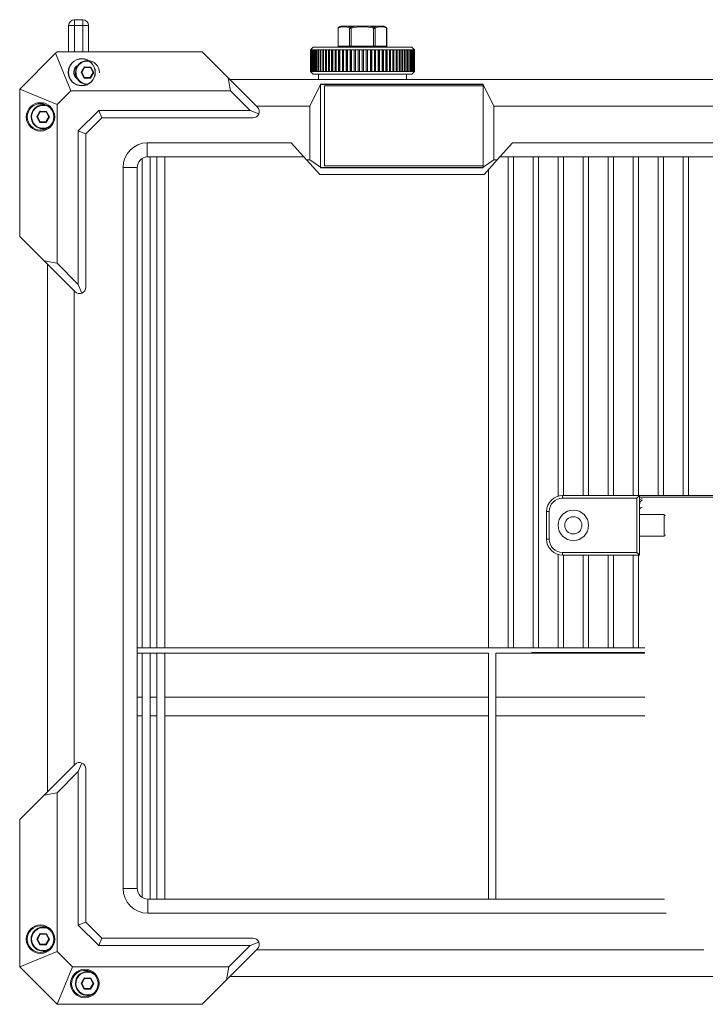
# Model space of a CAD drawing. Header units: millimetres. Extents: x 0 to 841, y 0 to 594.
# Tile 11 of 26: x 157 to 285, y 291 to 475. Entities that reach past the tile are written whole.
import ezdxf

# ---------------------------------------------------------------- set-up
doc = ezdxf.new("R2010")
doc.units = ezdxf.units.MM
for name, color, linetype, lineweight in [('4X22支架€M1', 7, 'Continuous', 18), ('Default', 7, 'Continuous', 18), ('主壳R2R2R', 7, 'Continuous', 18), ('保护壳前1111-', 7, 'Continuous', 18), ('保护壳后0鍚_617', 7, 'Continuous', 18), ('射频籠_\ue7f1_', 7, 'Continuous', 18), ('支架鶹', 7, 'Continuous', 18), ('电池', 7, 'Continuous', 18), ('背部LOFS', 7, 'Continuous', 18), ('背部螺母-数E_', 7, 'Continuous', 18)]:
    doc.layers.add(name, color=color, linetype=linetype, lineweight=lineweight)

# ---------------------------------------------------------------- blocks, each defined once
blk = doc.blocks.new('SE')
at = {"layer": '4X22支架€M1', "color": 7, "linetype": 'Continuous'}
for p, q in [((277.34, 382.44), (272.66, 382.44)), ((277.26, 382.29), (277.53, 382.29)), ((277.26, 382.29), (277.26, 378.58)), ((272.66, 378.44), (277.34, 378.44)), ((277.26, 378.58), (277.53, 378.58))]:
    blk.add_line(p, q, dxfattribs=at)
at = {"layer": '主壳R2R2R', "color": 7, "linetype": 'Continuous'}
for p, q in [((179.51, 449.12), (179.51, 357.52)), ((181.01, 357.52), (181.01, 449.44)), ((182.26, 449.44), (182.26, 357.52)), ((183.76, 357.52), (183.76, 449.44)), ((248.04, 357.52), (248.04, 449.44)), ((249.04, 449.44), (249.04, 357.52)), ((252.73, 357.52), (252.73, 449.44)), ((253.73, 449.44), (253.73, 357.52)), ((257.41, 385.91), (257.41, 449.44)), ((258.41, 449.44), (258.41, 386.04)), ((262.1, 386.04), (262.1, 449.44)), ((263.1, 449.44), (263.1, 386.04)), ((266.79, 386.04), (266.79, 449.44)), ((267.79, 449.44), (267.79, 386.04)), ((271.48, 386.04), (271.48, 449.44)), ((272.48, 449.44), (272.48, 386.04)), ((276.16, 386.04), (276.16, 449.44)), ((277.16, 449.44), (277.16, 386.04)), ((280.85, 386.04), (280.85, 449.44)), ((281.85, 449.44), (281.85, 386.04)), ((243.88, 446.44), (243.8, 446.44)), ((243.88, 446.52), (243.88, 446.44)), ((244.38, 447.08), (244.38, 357.52)), ((276.16, 382.44), (276.16, 382.54)), ((277.16, 382.51), (277.16, 382.44)), ((276.16, 378.34), (276.16, 378.44)), ((277.16, 378.44), (277.16, 378.36)), ((257.41, 357.52), (257.41, 374.96)), ((258.41, 374.84), (258.41, 357.52)), ((262.1, 357.52), (262.1, 374.84)), ((263.1, 374.84), (263.1, 357.52)), ((266.79, 357.52), (266.79, 374.84)), ((267.79, 374.84), (267.79, 357.52)), ((271.48, 357.52), (271.48, 374.84)), ((272.48, 374.84), (272.48, 357.52)), ((179.51, 357.52), (178.59, 357.52)), ((179.51, 356.52), (178.59, 356.52)), ((179.51, 357.52), (181.01, 357.52)), ((179.51, 348.25), (179.51, 356.52)), ((181.01, 356.52), (179.51, 356.52)), ((182.26, 357.52), (181.01, 357.52)), ((182.26, 356.52), (181.01, 356.52)), ((181.01, 356.52), (181.01, 348.25)), ((182.26, 357.52), (183.76, 357.52)), ((182.26, 348.25), (182.26, 356.52)), ((183.76, 356.52), (182.26, 356.52)), ((244.38, 357.52), (183.76, 357.52)), ((244.38, 356.52), (183.76, 356.52)), ((183.76, 356.52), (183.76, 348.25)), ((244.38, 357.52), (248.04, 357.52)), ((244.38, 356.52), (244.38, 348.25)), ((249.04, 357.52), (248.04, 357.52)), ((249.04, 357.52), (252.73, 357.52)), ((252.5, 356.62), (252.5, 356.52)), ((252.5, 356.62), (273.66, 356.62)), ((253.73, 357.52), (252.73, 357.52)), ((253.73, 357.52), (257.41, 357.52)), ((258.41, 357.52), (257.41, 357.52)), ((262.1, 357.52), (258.41, 357.52)), ((263.1, 357.52), (262.1, 357.52)), ((263.1, 357.52), (266.79, 357.52)), ((267.79, 357.52), (266.79, 357.52)), ((267.79, 357.52), (271.48, 357.52)), ((272.48, 357.52), (271.48, 357.52)), ((272.48, 357.52), (273.66, 357.52)), ((179.51, 348.25), (178.59, 348.25)), ((179.51, 348.25), (179.51, 344.77)), ((182.26, 348.25), (181.01, 348.25)), ((181.01, 344.77), (181.01, 348.25)), ((182.26, 348.25), (182.26, 344.77)), ((183.76, 348.25), (244.38, 348.25)), ((183.76, 344.77), (183.76, 348.25)), ((244.38, 348.25), (244.38, 344.77)), ((179.51, 344.77), (178.59, 344.77)), ((179.51, 310.75), (179.51, 344.77)), ((181.01, 344.77), (182.26, 344.77)), ((181.01, 344.77), (181.01, 310.44)), ((182.26, 310.44), (182.26, 344.77)), ((183.76, 344.77), (244.38, 344.77)), ((183.76, 344.77), (183.76, 310.44)), ((244.38, 344.77), (244.38, 310.44))]:
    blk.add_line(p, q, dxfattribs=at)
at = {"layer": '保护壳前1111-', "color": 7, "linetype": 'Continuous'}
for p, q in [((166.85, 474.03), (165.75, 474.03)), ((165.75, 469.13), (165.75, 474.03)), ((168.38, 475.13), (166.85, 475.13)), ((166.85, 474.03), (166.85, 475.13)), ((168.38, 474.03), (166.85, 474.03)), ((166.85, 469.13), (166.85, 474.03)), ((168.38, 474.03), (168.38, 475.13)), ((169.48, 474.03), (168.38, 474.03)), ((168.38, 469.13), (168.38, 474.03)), ((169.48, 469.13), (169.48, 474.03)), ((190.74, 469.13), (190.75, 469.13)), ((192.25, 467.63), (192.24, 467.63)), ((192.25, 292.24), (192.24, 292.24))]:
    blk.add_line(p, q, dxfattribs=at)
for centre, radius, start, end in [((166.85, 474.03), 1.1, 90, 180), ((168.38, 474.03), 1.1, 0, 90), ((168.29, 465.29), 1.5, 125.0487, 228.2959)]:
    blk.add_arc(centre, radius, start, end, dxfattribs=at)
at = {"layer": '保护壳后0鍚_617', "color": 7, "linetype": 'Continuous'}
for p, q in [((156.58, 462.13), (163.28, 468.83)), ((163.28, 468.83), (163.58, 469.13)), ((163.28, 468.83), (166.18, 461.83)), ((163.58, 469.13), (190.74, 469.13)), ((190.74, 469.13), (195.62, 464.25)), ((196.06, 461.83), (195.62, 464.25)), ((195.62, 464.25), (201.08, 458.79)), ((376.6, 463.94), (195.94, 463.94)), ((212.9, 462.98), (210.94, 458.94)), ((212.9, 463.04), (243.4, 463.04)), ((212.9, 462.98), (212.9, 463.04)), ((212.9, 462.98), (243.4, 462.98)), ((212.9, 447.51), (212.9, 462.98)), ((243.4, 463.04), (243.4, 462.98)), ((245.36, 458.94), (243.4, 462.98)), ((243.4, 462.98), (243.4, 447.51)), ((156.58, 434.53), (156.58, 462.13)), ((156.58, 462.13), (163.58, 459.23)), ((166.18, 461.83), (163.58, 459.23)), ((196.06, 461.83), (166.18, 461.83)), ((199.75, 458.15), (196.06, 461.83)), ((163.58, 459.23), (163.58, 429.51)), ((167.56, 454.33), (171.38, 458.15)), ((171.38, 458.15), (199.75, 458.15)), ((171.38, 458.15), (171.96, 456.75)), ((199.75, 458.15), (201.34, 457.49)), ((200.94, 458.94), (210.94, 458.94)), ((210.94, 458.94), (210.94, 448.86)), ((245.36, 448.86), (245.36, 458.94)), ((245.36, 458.94), (371.6, 458.94)), ((171.96, 456.75), (168.96, 453.75)), ((200.23, 456.75), (171.96, 456.75)), ((167.56, 425.53), (167.56, 454.33)), ((167.56, 454.33), (168.96, 453.75)), ((168.96, 453.75), (168.96, 425.05)), ((180.47, 452.09), (180.47, 452.08)), ((207.41, 452.09), (180.47, 452.09)), ((180.47, 452.08), (180.47, 449.43)), ((207.41, 452.09), (210.32, 448.86)), ((248.89, 452.09), (245.98, 448.86)), ((391.96, 452.09), (248.89, 452.09)), ((180.59, 449.44), (209.8, 449.44)), ((210.32, 448.86), (212.77, 446.14)), ((210.94, 448.86), (210.32, 448.86)), ((212.9, 447.51), (210.94, 448.86)), ((245.36, 448.86), (243.4, 447.51)), ((245.98, 448.86), (243.53, 446.14)), ((245.98, 448.86), (245.36, 448.86)), ((246.5, 449.44), (391.96, 449.44)), ((178.59, 447.44), (175.94, 447.44)), ((175.94, 312.44), (175.94, 447.44)), ((178.59, 447.44), (178.59, 312.44)), ((212.9, 447.4), (212.9, 447.51)), ((212.9, 447.48), (243.4, 447.48)), ((243.4, 447.4), (212.9, 447.4)), ((243.4, 447.4), (243.4, 447.51)), ((212.77, 446.14), (243.53, 446.14)), ((161.15, 429.96), (156.58, 434.53)), ((166.91, 424.2), (161.15, 429.96)), ((161.15, 429.96), (163.58, 429.51)), ((161.77, 429.34), (161.77, 330.53)), ((163.58, 429.51), (167.56, 425.53)), ((166.77, 335.53), (166.77, 424.34)), ((167.56, 425.53), (168.22, 423.94)), ((166.91, 335.67), (161.15, 329.91)), ((167.56, 334.34), (168.22, 335.93)), ((163.58, 330.36), (167.56, 334.34)), ((167.56, 334.34), (167.56, 305.55)), ((168.96, 306.13), (168.96, 334.82)), ((161.15, 329.91), (163.58, 330.36)), ((163.58, 300.64), (163.58, 330.36)), ((161.15, 329.91), (156.58, 325.34)), ((156.58, 325.34), (156.58, 297.74)), ((178.59, 312.44), (175.94, 312.44)), ((180.59, 310.44), (277.36, 310.44)), ((180.59, 310.44), (180.59, 307.79)), ((167.56, 305.55), (168.96, 306.13)), ((171.96, 303.13), (168.96, 306.13)), ((277.66, 307.79), (180.59, 307.79)), ((167.56, 305.55), (171.38, 301.73)), ((171.38, 301.73), (171.96, 303.13)), ((200.23, 303.13), (171.96, 303.13)), ((156.58, 297.74), (163.58, 300.64)), ((166.48, 297.74), (163.58, 300.64)), ((171.38, 301.73), (199.75, 301.73)), ((195.32, 295.32), (201.08, 301.08)), ((199.75, 301.73), (195.76, 297.74)), ((199.75, 301.73), (201.34, 302.39)), ((200.94, 300.94), (284.69, 300.94)), ((156.58, 297.74), (163.58, 290.74)), ((163.58, 290.74), (166.48, 297.74)), ((195.76, 297.74), (166.48, 297.74)), ((195.76, 297.74), (195.32, 295.32)), ((190.74, 290.74), (195.32, 295.32)), ((376.6, 295.94), (195.94, 295.94)), ((163.58, 290.74), (190.74, 290.74))]:
    blk.add_line(p, q, dxfattribs=at)
for centre, radius in [((168.2, 465.28), 2.54), ((168.2, 465.29), 2.5), ((160.48, 456.93), 2.66), ((160.48, 456.93), 2.47), ((160.48, 302.94), 2.66), ((160.48, 302.94), 2.48), ((168.78, 294.64), 2.66)]:
    blk.add_circle(centre, radius, dxfattribs=at)
for centre, radius, start, end in [((168.2, 465.29), 1.5, 117.8536, 236.0367), ((200.23, 457.95), 1.2, 270, 337.5), ((200.23, 457.95), 1.2, 337.5, 45), ((180.59, 447.44), 4.65, 91.3844, 180), ((180.59, 447.44), 2, 93.22, 180), ((180.59, 447.44), 2, 90, 93.22), ((167.76, 425.05), 1.2, 225, 292.5), ((167.76, 425.05), 1.2, 292.5, 0), ((167.76, 334.82), 1.2, 67.5, 135), ((167.76, 334.82), 1.2, 0, 67.5), ((180.59, 312.44), 4.65, 180, 270), ((180.59, 312.44), 2, 180, 270), ((200.23, 301.93), 1.2, 22.5, 90), ((200.23, 301.93), 1.2, 315, 22.5), ((168.78, 294.64), 2.47, 0, 306.8823), ((168.78, 294.64), 2.47, 317.0958, 0)]:
    blk.add_arc(centre, radius, start, end, dxfattribs=at)
at = {"layer": '射频籠_\ue7f1_', "color": 7, "linetype": 'Continuous'}
for p, q in [((216.67, 473.89), (216.3, 473.68)), ((216.32, 473.7), (216.76, 473.89)), ((216.76, 473.89), (218.02, 473.89)), ((218.02, 473.89), (219.5, 473.89)), ((218.02, 473.89), (218.47, 473.7)), ((218.6, 473.7), (219.5, 473.89)), ((219.5, 473.89), (222.01, 473.89)), ((222.01, 473.89), (222.91, 473.7)), ((222.01, 473.89), (223.5, 473.89)), ((223.04, 473.7), (223.5, 473.89)), ((223.5, 473.89), (224.75, 473.89)), ((224.75, 473.89), (225.2, 473.7)), ((225.22, 473.68), (224.85, 473.89)), ((216.19, 473.55), (216.19, 470.14)), ((216.24, 473.52), (216.24, 470.14)), ((216.3, 473.69), (216.32, 473.7)), ((218.35, 473.52), (218.35, 470.14)), ((218.65, 473.52), (218.65, 470.14)), ((222.86, 473.52), (222.86, 470.14)), ((223.17, 473.52), (223.17, 470.14)), ((225.22, 473.69), (225.2, 473.7)), ((225.27, 473.52), (225.27, 470.14)), ((225.32, 470.14), (225.32, 473.55)), ((211.51, 469.99), (211.01, 469.49)), ((211.01, 465.44), (211.01, 469.49)), ((211.01, 465.44), (211.01, 469.49)), ((211.03, 469.49), (211.01, 469.49)), ((211.01, 469.49), (211.01, 469.49)), ((211.03, 465.44), (211.03, 469.49)), ((211.06, 469.49), (211.03, 469.49)), ((211.06, 465.44), (211.06, 469.49)), ((211.12, 469.49), (211.06, 469.49)), ((211.12, 465.44), (211.12, 469.49)), ((211.16, 469.49), (211.12, 469.49)), ((211.16, 465.44), (211.16, 469.49)), ((211.27, 469.49), (211.16, 469.49)), ((211.27, 465.44), (211.27, 469.49)), ((211.33, 469.49), (211.27, 469.49)), ((211.33, 465.44), (211.33, 469.49)), ((211.47, 469.49), (211.33, 469.49)), ((211.47, 465.44), (211.47, 469.49)), ((211.55, 469.49), (211.47, 469.49)), ((230.01, 469.99), (211.51, 469.99)), ((211.55, 465.44), (211.55, 469.49)), ((211.74, 469.49), (211.55, 469.49)), ((211.74, 465.44), (211.74, 469.49)), ((211.83, 469.49), (211.74, 469.49)), ((211.83, 465.44), (211.83, 469.49)), ((212.05, 469.49), (211.83, 469.49)), ((212.05, 465.44), (212.05, 469.49)), ((212.17, 469.49), (212.05, 469.49)), ((212.17, 465.44), (212.17, 469.49)), ((212.43, 469.49), (212.17, 469.49)), ((212.43, 465.44), (212.43, 469.49)), ((212.56, 469.49), (212.43, 469.49)), ((212.56, 465.44), (212.56, 469.49)), ((212.85, 469.49), (212.56, 469.49)), ((212.85, 465.44), (212.85, 469.49)), ((213, 469.49), (212.85, 469.49)), ((213, 465.44), (213, 469.49)), ((213.32, 469.49), (213, 469.49)), ((213.32, 465.44), (213.32, 469.49)), ((213.49, 469.49), (213.32, 469.49)), ((213.49, 465.44), (213.49, 469.49)), ((213.84, 469.49), (213.49, 469.49)), ((213.84, 465.44), (213.84, 469.49)), ((214.02, 469.49), (213.84, 469.49)), ((214.01, 465.44), (214.01, 469.49)), ((214.02, 465.44), (214.02, 469.49)), ((214.4, 469.49), (214.02, 469.49)), ((214.4, 465.44), (214.4, 469.49)), ((214.59, 469.49), (214.4, 469.49)), ((214.56, 465.44), (214.56, 469.49)), ((214.59, 465.44), (214.59, 469.49)), ((215, 469.49), (214.59, 469.49)), ((215, 465.44), (215, 469.49)), ((215.2, 469.49), (215, 469.49)), ((215.14, 465.44), (215.14, 469.49)), ((215.2, 465.44), (215.2, 469.49)), ((215.63, 469.49), (215.2, 469.49)), ((215.63, 465.44), (215.63, 469.49)), ((215.85, 469.49), (215.63, 469.49)), ((215.76, 465.44), (215.76, 469.49)), ((215.85, 465.44), (215.85, 469.49)), ((216.3, 469.49), (215.85, 469.49)), ((216.24, 470.14), (216.19, 470.14)), ((218.35, 470.14), (216.24, 470.14)), ((216.3, 465.44), (216.3, 469.49)), ((216.53, 469.49), (216.3, 469.49)), ((216.41, 465.44), (216.41, 469.49)), ((216.53, 465.44), (216.53, 469.49)), ((217, 469.49), (216.53, 469.49)), ((217, 465.44), (217, 469.49)), ((217.23, 469.49), (217, 469.49)), ((217.09, 465.44), (217.09, 469.49)), ((217.23, 465.44), (217.23, 469.49)), ((217.71, 469.49), (217.23, 469.49)), ((217.71, 465.44), (217.71, 469.49)), ((217.95, 469.49), (217.71, 469.49)), ((217.79, 465.44), (217.79, 469.49)), ((217.95, 465.44), (217.95, 469.49)), ((218.45, 469.49), (217.95, 469.49)), ((218.65, 470.14), (218.35, 470.14)), ((218.45, 465.44), (218.45, 469.49)), ((218.69, 469.49), (218.45, 469.49)), ((218.51, 465.44), (218.51, 469.49)), ((222.86, 470.14), (218.65, 470.14)), ((218.65, 470.14), (218.65, 469.99)), ((218.69, 465.44), (218.69, 469.49)), ((219.2, 469.49), (218.69, 469.49)), ((219.2, 465.44), (219.2, 469.49)), ((219.45, 469.49), (219.2, 469.49)), ((219.24, 465.44), (219.24, 469.49)), ((219.45, 465.44), (219.45, 469.49)), ((219.96, 469.49), (219.45, 469.49)), ((219.96, 465.44), (219.96, 469.49)), ((220.21, 469.49), (219.96, 469.49)), ((219.98, 465.44), (219.98, 469.49)), ((220.21, 465.44), (220.21, 469.49)), ((220.72, 469.49), (220.21, 469.49)), ((220.72, 465.44), (220.72, 469.49)), ((220.97, 469.49), (220.72, 469.49)), ((220.97, 465.44), (220.97, 469.49)), ((221.49, 469.49), (220.97, 469.49)), ((221.49, 465.44), (221.49, 469.49)), ((221.74, 469.49), (221.49, 469.49)), ((221.72, 465.44), (221.72, 469.49)), ((221.74, 465.44), (221.74, 469.49)), ((222.25, 469.49), (221.74, 469.49)), ((222.25, 465.44), (222.25, 469.49)), ((222.5, 469.49), (222.25, 469.49)), ((222.46, 465.44), (222.46, 469.49)), ((222.5, 465.44), (222.5, 469.49)), ((223, 469.49), (222.5, 469.49)), ((223.17, 470.14), (222.86, 470.14)), ((222.86, 470.14), (222.86, 469.99)), ((223, 465.44), (223, 469.49)), ((223.24, 469.49), (223, 469.49)), ((225.27, 470.14), (223.17, 470.14)), ((223.19, 465.44), (223.19, 469.49)), ((223.24, 465.44), (223.24, 469.49)), ((223.74, 469.49), (223.24, 469.49)), ((223.74, 465.44), (223.74, 469.49)), ((223.98, 469.49), (223.74, 469.49)), ((223.9, 465.44), (223.9, 469.49)), ((223.98, 465.44), (223.98, 469.49)), ((224.46, 469.49), (223.98, 469.49)), ((224.46, 465.44), (224.46, 469.49)), ((224.69, 469.49), (224.46, 469.49)), ((224.6, 465.44), (224.6, 469.49)), ((224.69, 465.44), (224.69, 469.49)), ((225.15, 469.49), (224.69, 469.49)), ((225.15, 465.44), (225.15, 469.49)), ((225.38, 469.49), (225.15, 469.49)), ((225.27, 470.14), (225.32, 470.14)), ((225.27, 465.44), (225.27, 469.49)), ((225.38, 465.44), (225.38, 469.49)), ((225.82, 469.49), (225.38, 469.49)), ((225.82, 465.44), (225.82, 469.49)), ((226.04, 469.49), (225.82, 469.49)), ((225.91, 465.44), (225.91, 469.49)), ((226.04, 465.44), (226.04, 469.49)), ((226.46, 469.49), (226.04, 469.49)), ((226.46, 465.44), (226.46, 469.49)), ((226.66, 469.49), (226.46, 469.49)), ((226.52, 465.44), (226.52, 469.49)), ((226.66, 465.44), (226.66, 469.49)), ((227.06, 469.49), (226.66, 469.49)), ((227.06, 465.44), (227.06, 469.49)), ((227.25, 469.49), (227.06, 469.49)), ((227.1, 465.44), (227.1, 469.49)), ((227.25, 465.44), (227.25, 469.49)), ((227.63, 469.49), (227.25, 469.49)), ((227.63, 465.44), (227.63, 469.49)), ((227.63, 465.44), (227.63, 469.49)), ((227.8, 469.49), (227.63, 469.49)), ((227.8, 465.44), (227.8, 469.49)), ((228.15, 469.49), (227.8, 469.49)), ((228.15, 465.44), (228.15, 469.49)), ((228.31, 469.49), (228.15, 469.49)), ((228.31, 465.44), (228.31, 469.49)), ((228.63, 469.49), (228.31, 469.49)), ((228.63, 465.44), (228.63, 469.49)), ((228.77, 469.49), (228.63, 469.49)), ((228.77, 465.44), (228.77, 469.49)), ((229.05, 469.49), (228.77, 469.49)), ((229.05, 465.44), (229.05, 469.49)), ((229.18, 469.49), (229.05, 469.49)), ((229.18, 465.44), (229.18, 469.49)), ((229.43, 469.49), (229.18, 469.49)), ((229.43, 465.44), (229.43, 469.49)), ((229.54, 469.49), (229.43, 469.49)), ((229.54, 465.44), (229.54, 469.49)), ((229.75, 469.49), (229.54, 469.49)), ((229.75, 465.44), (229.75, 469.49)), ((229.85, 469.49), (229.75, 469.49)), ((229.85, 465.44), (229.85, 469.49)), ((230.02, 469.49), (229.85, 469.49)), ((230.51, 469.49), (230.01, 469.99)), ((230.02, 465.44), (230.02, 469.49)), ((230.09, 469.49), (230.02, 469.49)), ((230.09, 465.44), (230.09, 469.49)), ((230.23, 469.49), (230.09, 469.49)), ((230.23, 465.44), (230.23, 469.49)), ((230.29, 469.49), (230.23, 469.49)), ((230.29, 465.44), (230.29, 469.49)), ((230.38, 469.49), (230.29, 469.49)), ((230.38, 465.44), (230.38, 469.49)), ((230.42, 469.49), (230.38, 469.49)), ((230.42, 465.44), (230.42, 469.49)), ((230.47, 469.49), (230.42, 469.49)), ((230.47, 465.44), (230.47, 469.49)), ((230.49, 469.49), (230.47, 469.49)), ((230.49, 465.44), (230.49, 469.49)), ((230.51, 469.49), (230.49, 469.49)), ((230.51, 465.44), (230.51, 469.49)), ((211.01, 465.44), (211.01, 465.44)), ((211.01, 465.44), (211.03, 465.44)), ((211.01, 465.44), (211.51, 464.94)), ((211.03, 465.44), (211.06, 465.44)), ((211.06, 465.44), (211.12, 465.44)), ((211.12, 465.44), (211.16, 465.44)), ((211.16, 465.44), (211.27, 465.44)), ((211.27, 465.44), (211.33, 465.44)), ((211.33, 465.44), (211.47, 465.44)), ((211.47, 465.44), (211.55, 465.44)), ((211.51, 464.94), (230.01, 464.94)), ((211.55, 465.44), (211.74, 465.44)), ((211.74, 465.44), (211.83, 465.44)), ((211.83, 465.44), (212.05, 465.44)), ((212.05, 465.44), (212.17, 465.44)), ((212.17, 465.44), (212.43, 465.44)), ((212.43, 465.44), (212.56, 465.44)), ((212.51, 464.94), (212.51, 463.94)), ((212.56, 465.44), (212.85, 465.44)), ((212.85, 465.44), (213, 465.44)), ((213, 465.44), (213.32, 465.44)), ((213.32, 465.44), (213.49, 465.44)), ((213.49, 465.44), (213.84, 465.44)), ((213.84, 465.44), (214.02, 465.44)), ((214.02, 465.44), (214.4, 465.44)), ((214.4, 465.44), (214.59, 465.44)), ((214.59, 465.44), (215, 465.44)), ((215, 465.44), (215.2, 465.44)), ((215.2, 465.44), (215.63, 465.44)), ((215.63, 465.44), (215.85, 465.44)), ((215.85, 465.44), (216.3, 465.44)), ((216.3, 465.44), (216.53, 465.44)), ((216.53, 465.44), (217, 465.44)), ((217, 465.44), (217.23, 465.44)), ((217.23, 465.44), (217.71, 465.44)), ((217.71, 465.44), (217.95, 465.44)), ((217.95, 465.44), (218.45, 465.44)), ((218.45, 465.44), (218.69, 465.44)), ((218.69, 465.44), (219.2, 465.44)), ((219.2, 465.44), (219.45, 465.44)), ((219.45, 465.44), (219.96, 465.44)), ((219.96, 465.44), (220.21, 465.44)), ((220.21, 465.44), (220.72, 465.44)), ((220.72, 465.44), (220.97, 465.44)), ((220.97, 465.44), (221.49, 465.44)), ((221.49, 465.44), (221.74, 465.44)), ((221.74, 465.44), (222.25, 465.44)), ((222.25, 465.44), (222.5, 465.44)), ((222.5, 465.44), (223, 465.44)), ((223, 465.44), (223.24, 465.44)), ((223.24, 465.44), (223.74, 465.44)), ((223.74, 465.44), (223.98, 465.44)), ((223.98, 465.44), (224.46, 465.44)), ((224.46, 465.44), (224.69, 465.44)), ((224.69, 465.44), (225.15, 465.44)), ((225.15, 465.44), (225.38, 465.44)), ((225.38, 465.44), (225.82, 465.44)), ((225.82, 465.44), (226.04, 465.44)), ((226.04, 465.44), (226.46, 465.44)), ((226.46, 465.44), (226.66, 465.44)), ((226.66, 465.44), (227.06, 465.44)), ((227.06, 465.44), (227.25, 465.44)), ((227.25, 465.44), (227.63, 465.44)), ((227.63, 465.44), (227.8, 465.44)), ((227.8, 465.44), (228.15, 465.44)), ((228.15, 465.44), (228.31, 465.44)), ((228.31, 465.44), (228.63, 465.44)), ((228.63, 465.44), (228.77, 465.44)), ((228.77, 465.44), (229.05, 465.44)), ((229.01, 463.94), (229.01, 464.94)), ((229.05, 465.44), (229.18, 465.44)), ((229.18, 465.44), (229.43, 465.44)), ((229.43, 465.44), (229.54, 465.44)), ((229.54, 465.44), (229.75, 465.44)), ((229.75, 465.44), (229.85, 465.44)), ((229.85, 465.44), (230.02, 465.44)), ((230.01, 464.94), (230.51, 465.44)), ((230.02, 465.44), (230.09, 465.44)), ((230.09, 465.44), (230.23, 465.44)), ((230.23, 465.44), (230.29, 465.44)), ((230.29, 465.44), (230.38, 465.44)), ((230.38, 465.44), (230.42, 465.44)), ((230.42, 465.44), (230.47, 465.44)), ((230.47, 465.44), (230.49, 465.44)), ((230.49, 465.44), (230.51, 465.44))]:
    blk.add_line(p, q, dxfattribs=at)
for centre, radius, start, end in [((216.39, 473.51), 0.199, 117.1246, 180.3475), ((217.29, 471.78), 2.04, 58.8367, 121.1633), ((216.41, 473.55), 0.17, 121.4982, 190.5656), ((218.57, 473.49), 0.23, 116.8297, 172.6498), ((218.5, 474.57), 1.06, 261.8088, 278.1912), ((218.54, 473.9), 0.214, 251.9999, 288), ((183.04, 464.27), 36.79, 14.5632, 14.8466), ((258.5, 464.26), 36.82, 165.1536, 165.4367), ((223.02, 474.57), 1.06, 261.8089, 278.1911), ((222.98, 473.9), 0.214, 252.0002, 287.9998), ((222.94, 473.49), 0.23, 7.3502, 63.1704), ((224.22, 471.78), 2.04, 58.8367, 121.1633), ((225.11, 473.55), 0.17, 349.4344, 58.5018), ((225.12, 473.51), 0.199, 359.5627, 62.8754), ((224.39, 469.64), 3.98, 76.458, 77.1245), ((216.04, 470.14), 0.15, 270, 0), ((225.47, 470.14), 0.15, 180, 270)]:
    blk.add_arc(centre, radius, start, end, dxfattribs=at)
for centre, major_axis, start_param, end_param in [((216.11, 470.14), (0, 0.15), 3.141593, 4.712389), ((218.22, 470.14), (0, 0.15), 3.141593, 4.712389), ((223.3, 470.14), (0, 0.15), 1.570796, 3.141593), ((225.4, 470.14), (0, -0.15), 4.712389, 6.283185)]:
    blk.add_ellipse(centre, major_axis=major_axis, ratio=0.866025, start_param=start_param, end_param=end_param, dxfattribs=at)
blk.add_open_spline([(216.19, 473.51), (216.19, 473.51), (216.2, 473.51), (216.23, 473.52), (216.24, 473.52)], degree=3, knots=[0, 0, 0, 0, 0.02263238, 0.04628489, 0.04628489, 0.04628489, 0.04628489], dxfattribs=at)
blk.add_open_spline([(222.86, 473.52), (222.17, 473.7), (220.75, 473.93), (219.34, 473.7), (218.65, 473.52)], degree=3, dxfattribs=at)
at = {"layer": '支架鶹', "color": 7, "linetype": 'Continuous'}
for p, q in [((258.26, 386.04), (272.66, 386.04)), ((258.26, 385.54), (258.26, 386.04)), ((258.26, 385.54), (272.16, 385.54)), ((272.66, 386.04), (272.16, 385.54)), ((272.16, 375.34), (272.16, 385.54)), ((272.66, 374.84), (272.66, 386.04)), ((322.86, 386.04), (272.66, 386.04)), ((322.86, 385.74), (272.66, 385.74)), ((273.16, 385.4), (273.16, 385.4)), ((273.16, 385.4), (273.16, 385.36)), ((255.26, 377.84), (255.26, 383.04)), ((255.76, 383.04), (255.26, 383.04)), ((255.76, 377.84), (255.76, 383.04)), ((255.76, 377.84), (255.26, 377.84)), ((272.16, 375.34), (258.26, 375.34)), ((258.26, 375.34), (258.26, 374.84)), ((272.66, 374.84), (258.26, 374.84)), ((272.66, 374.84), (272.16, 375.34))]:
    blk.add_line(p, q, dxfattribs=at)
for radius in [2.85, 1.6]:
    blk.add_circle((260.26, 380.44), radius, dxfattribs=at)
for centre, radius, start, end in [((258.26, 383.04), 3, 90, 180), ((258.26, 383.04), 2.5, 90, 180), ((273.16, 383.34), 0.5, 90, 180), ((258.26, 377.84), 3, 180, 270), ((258.26, 377.84), 2.5, 180, 270)]:
    blk.add_arc(centre, radius, start, end, dxfattribs=at)
blk.add_ellipse((273.16, 384.13), major_axis=(0, 1.27), ratio=0.707107, start_param=0, end_param=0.589031, dxfattribs=at)
blk.add_open_spline([(273.16, 385.12), (273.14, 385.12), (273.11, 385.12), (273.06, 385.1), (273.02, 385.08), (272.97, 385.05), (272.93, 385.01), (272.88, 384.96), (272.84, 384.9), (272.79, 384.8), (272.73, 384.65), (272.68, 384.45), (272.67, 384.3), (272.66, 384.22)], degree=3, knots=[0, 0, 0, 0, 0.044, 0.090513, 0.14073, 0.195602, 0.255859, 0.322053, 0.394603, 0.473825, 0.638455, 0.880701, 1.108614, 1.108614, 1.108614, 1.108614], dxfattribs=at)
at = {"layer": '电池', "color": 7, "linetype": 'Continuous'}
for p, q in [((245.73, 356.52), (262.73, 356.52)), ((245.73, 348.24), (245.73, 356.52)), ((252.7, 356.62), (252.7, 356.52)), ((262.73, 356.52), (273.66, 356.52)), ((245.73, 348.24), (245.73, 344.78)), ((273.66, 348.24), (245.73, 348.24)), ((245.73, 344.78), (245.73, 310.44))]:
    blk.add_line(p, q, dxfattribs=at)
blk.add_open_spline([(273.66, 344.78), (264.35, 344.78), (255.04, 344.78), (245.73, 344.78)], degree=3, dxfattribs=at)
at = {"layer": '背部LOFS', "color": 7, "linetype": 'Continuous'}
for p, q in [((243.4, 462.75), (213.68, 462.75)), ((213.68, 462.75), (213.68, 447.75)), ((213.68, 447.75), (243.4, 447.75))]:
    blk.add_line(p, q, dxfattribs=at)
at = {"layer": '背部螺母-数E_', "color": 7, "linetype": 'Continuous'}
for p, q in [((168.69, 466.27), (168.07, 465.24)), ((168.19, 465.24), (168.07, 465.24)), ((168.07, 465.24), (168.66, 464.2)), ((168.74, 466.17), (168.19, 465.24)), ((168.19, 465.24), (168.72, 464.3)), ((169.88, 466.26), (168.69, 466.27)), ((168.74, 466.17), (168.69, 466.27)), ((169.83, 466.16), (168.74, 466.17)), ((169.8, 464.28), (170.36, 465.21)), ((169.83, 466.16), (169.88, 466.26)), ((170.36, 465.21), (169.83, 466.16)), ((169.86, 464.18), (170.47, 465.21)), ((170.47, 465.21), (169.88, 466.26)), ((170.36, 465.21), (170.47, 465.21)), ((168.72, 464.3), (168.66, 464.2)), ((168.66, 464.2), (169.86, 464.18)), ((168.72, 464.3), (169.8, 464.28)), ((169.8, 464.28), (169.86, 464.18)), ((160.39, 457.97), (159.77, 456.94)), ((160.44, 457.87), (159.89, 456.94)), ((161.58, 457.96), (160.39, 457.97)), ((160.44, 457.87), (160.39, 457.97)), ((161.53, 457.86), (160.44, 457.87)), ((161.53, 457.86), (161.58, 457.96)), ((162.06, 456.91), (161.53, 457.86)), ((162.17, 456.91), (161.58, 457.96)), ((159.89, 456.94), (159.77, 456.94)), ((159.77, 456.94), (160.36, 455.9)), ((159.89, 456.94), (160.42, 456)), ((160.42, 456), (160.36, 455.9)), ((160.36, 455.9), (161.56, 455.88)), ((160.42, 456), (161.5, 455.98)), ((161.5, 455.98), (162.06, 456.91)), ((161.5, 455.98), (161.56, 455.88)), ((161.56, 455.88), (162.17, 456.91)), ((162.06, 456.91), (162.17, 456.91)), ((160.39, 303.99), (159.77, 302.96)), ((159.89, 302.96), (159.77, 302.96)), ((159.77, 302.96), (160.36, 301.91)), ((160.44, 303.89), (159.89, 302.96)), ((159.89, 302.96), (160.42, 302.01)), ((160.44, 303.89), (160.39, 303.99)), ((161.58, 303.97), (160.39, 303.99)), ((161.53, 303.87), (160.44, 303.89)), ((161.5, 302), (162.06, 302.93)), ((161.53, 303.87), (161.58, 303.97)), ((162.06, 302.93), (161.53, 303.87)), ((161.56, 301.9), (162.17, 302.93)), ((162.17, 302.93), (161.58, 303.97)), ((162.06, 302.93), (162.17, 302.93)), ((160.42, 302.01), (160.36, 301.91)), ((160.36, 301.91), (161.56, 301.9)), ((160.42, 302.01), (161.5, 302)), ((161.5, 302), (161.56, 301.9)), ((168.69, 295.69), (168.07, 294.66)), ((168.74, 295.59), (168.19, 294.66)), ((169.88, 295.67), (168.69, 295.69)), ((168.74, 295.59), (168.69, 295.69)), ((169.83, 295.57), (168.74, 295.59)), ((169.83, 295.57), (169.88, 295.67)), ((170.36, 294.63), (169.83, 295.57)), ((170.47, 294.63), (169.88, 295.67)), ((168.19, 294.66), (168.07, 294.66)), ((168.07, 294.66), (168.66, 293.61)), ((168.19, 294.66), (168.72, 293.71)), ((168.72, 293.71), (168.66, 293.61)), ((168.66, 293.61), (169.86, 293.6)), ((168.72, 293.71), (169.8, 293.7)), ((169.8, 293.7), (170.36, 294.63)), ((169.8, 293.7), (169.86, 293.6)), ((169.86, 293.6), (170.47, 294.63)), ((170.36, 294.63), (170.47, 294.63))]:
    blk.add_line(p, q, dxfattribs=at)
for centre, radius, start, end in [((169.27, 465.23), 2.25, 0, 268.5013), ((169.27, 465.23), 2.15, 78.8422, 274.5782), ((169.27, 465.23), 2.25, 359.2902, 0), ((160.97, 456.93), 2.25, 66.8286, 297.8547), ((160.97, 456.93), 2.15, 49.5091, 307.8759), ((160.97, 302.94), 2.25, 70.0263, 286.7063), ((160.97, 302.94), 2.15, 49.4156, 307.2924), ((169.27, 294.64), 2.25, 66.5144, 309.7234), ((169.27, 294.64), 2.15, 50.0406, 315.0792)]:
    blk.add_arc(centre, radius, start, end, dxfattribs=at)

msp = doc.modelspace()

# ---------------------------------------------------------------- block references
at = {"layer": 'Default'}
msp.add_blockref('SE', (0, 0), dxfattribs=at)

doc.saveas('drawing.dxf')
